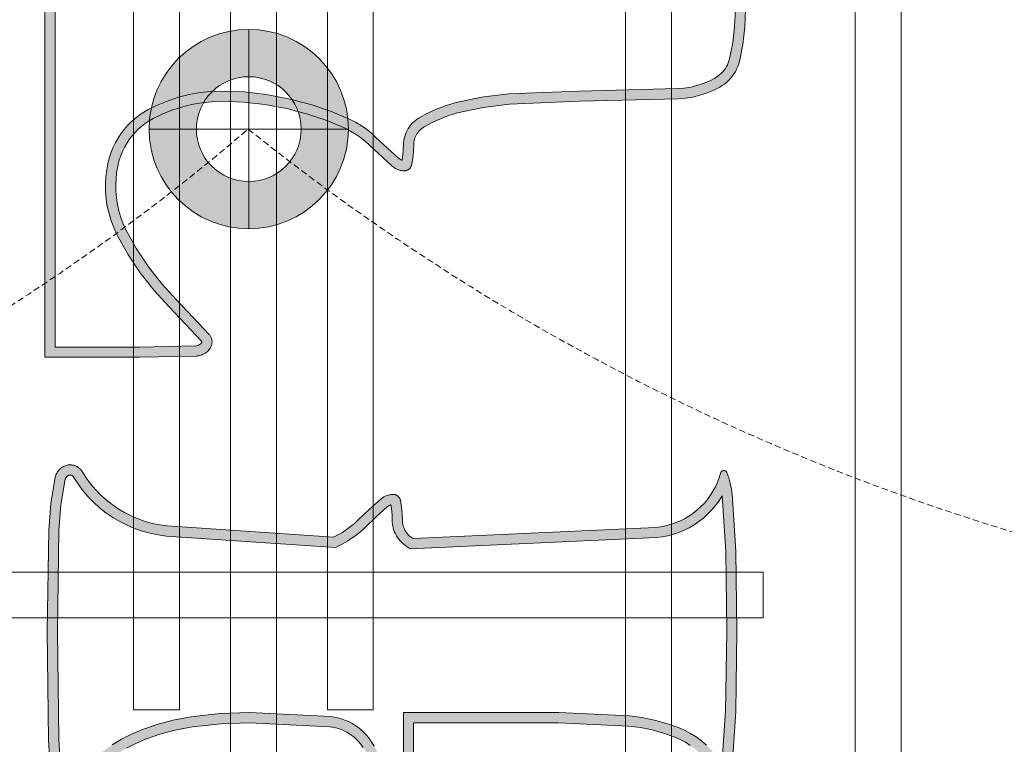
# Model space of a CAD drawing. Header units: millimetres. Extents: x -750 to 72845, y -24282 to 18874.
# Tile 39 of 154: x 3773 to 4157, y 11523 to 11806. Entities that reach past the tile are written whole.
import ezdxf
from ezdxf.enums import TextEntityAlignment as Align

# ---------------------------------------------------------------- set-up
doc = ezdxf.new("R2010")
doc.units = ezdxf.units.MM
doc.header["$MEASUREMENT"] = 0
doc.linetypes.add('DASHED', pattern=[19.05, 12.7, -6.35])
doc.linetypes.add('HIDDENX2', pattern=[0.75, 0.5, -0.25])
doc.layers.get('0').update_dxf_attribs({"lineweight": 5})
for name, color, linetype, lineweight in [('E Celing Lighting', 5, 'DASHED', 5), ('IRISH HOUSE_FF46_HYD AIRPORT_HVAC DUCTING LAYOUT 3$0$Ceiling', 14, 'Continuous', 9), ('Lighting (Ceiling)', 160, 'Continuous', 15), ('M-MEP-ELLG-CABLE', 146, 'HIDDENX2', 20), ('M-MEP-ELPR-EQUIP', 6, 'Continuous', 20)]:
    doc.layers.add(name, color=color, linetype=linetype, lineweight=lineweight)
doc.layers.add('IRISH HOUSE_FF46_HYD AIRPORT_HVAC DUCTING LAYOUT 3$0$RCP LAYOUT', color=8, linetype='Continuous')
doc.styles.get("Standard").update_dxf_attribs({"font": 'romans.shx'})

# ---------------------------------------------------------------- blocks, each defined once
blk = doc.blocks.new('cl')
at = {"layer": 'Lighting (Ceiling)'}
h = blk.add_hatch(color=0, dxfattribs=at)
h.dxf.hatch_style = 1
h.paths.add_polyline_path([(1.533, 0.03, 1), (-1.533, 0.03, 1)])
h.paths.add_polyline_path([(-0.806, 0.03, -1), (0.806, 0.03, -1)], flags=16)
at = {"layer": 'Lighting (Ceiling)', "color": 0}
for p, q in [((0, 1.562), (0, -1.503)), ((-1.533, 0.03), (1.533, 0.03))]:
    blk.add_line(p, q, dxfattribs=at)
for radius in [1.533, 0.806]:
    blk.add_circle((0, 0.03), radius, dxfattribs=at)
at = {"color": 0}
blk.add_attdef('NAME', text='', height=5, dxfattribs=at).set_placement((0.838, 2.713), align=Align.MIDDLE_CENTER)
blk = doc.blocks.new('kuaryfjeh')
at = {"ltscale": 0.25}
h = blk.add_hatch(color=1, dxfattribs=at)
h.dxf.hatch_style = 1
h.paths.add_polyline_path([(-99.579, -8.175), (-99.574, -8.179), (-99.568, -8.184), (-99.562, -8.188), (-99.56, -8.189), (-99.558, -8.19), (-99.556, -8.19), (-99.553, -8.191), (-99.551, -8.191), (-99.548, -8.19), (-99.546, -8.189), (-99.544, -8.188), (-99.542, -8.187), (-99.035, -7.709), (-98.796, -7.487), (-98.536, -7.282), (-98.26, -7.099), (-97.97, -6.939), (-97.87, -6.893), (-97.768, -6.855), (-97.663, -6.824), (-97.557, -6.799), (-97.449, -6.783), (-97.34, -6.773), (-97.231, -6.772), (-97.122, -6.777), (-97.013, -6.79), (-96.906, -6.811), (-96.832, -6.831), (-96.759, -6.855), (-96.687, -6.884), (-96.618, -6.918), (-96.551, -6.957), (-96.487, -6.999), (-96.426, -7.046), (-96.368, -7.097), (-96.313, -7.151), (-96.262, -7.209), (-96.215, -7.27), (-96.172, -7.335), (-96.133, -7.402), (-96.062, -7.546), (-96.001, -7.695), (-95.951, -7.849), (-95.911, -8.005), (-95.883, -8.164), (-95.866, -8.324), (-95.861, -8.486), (-95.872, -8.809), (-95.905, -9.132), (-95.961, -9.454), (-96.038, -9.773), (-96.126, -10.052), (-96.233, -10.324), (-96.273, -10.407), (-96.319, -10.486), (-96.37, -10.562), (-96.427, -10.634), (-96.485, -10.697), (-96.608, -10.833), (-96.714, -10.976), (-96.723, -10.991), (-96.732, -11.008), (-96.74, -11.025), (-96.746, -11.042), (-96.752, -11.06), (-96.756, -11.078), (-96.759, -11.097), (-96.761, -11.116), (-96.762, -11.134), (-96.761, -11.147), (-96.76, -11.16), (-96.758, -11.172), (-96.755, -11.184), (-96.751, -11.196), (-96.746, -11.208), (-96.74, -11.219), (-96.734, -11.23), (-96.727, -11.241), (-96.719, -11.25), (-96.673, -11.299), (-96.624, -11.345), (-96.572, -11.386), (-96.512, -11.427), (-96.474, -11.452), (-96.434, -11.484), (-96.396, -11.518), (-96.361, -11.555), (-96.328, -11.595), (-96.299, -11.637), (-96.272, -11.68), (-96.249, -11.726), (-96.229, -11.773), (-96.122, -12.085), (-96.036, -12.405), (-95.904, -13.193), (-95.861, -14.049), (-95.82, -15.283), (-95.813, -15.356), (-95.8, -15.428), (-95.782, -15.499), (-95.76, -15.569), (-95.732, -15.636), (-95.7, -15.702), (-95.664, -15.766), (-95.647, -15.79), (-95.628, -15.814), (-95.609, -15.836), (-95.587, -15.857), (-95.565, -15.877), (-95.541, -15.895), (-95.516, -15.911), (-95.49, -15.926), (-95.463, -15.939), (-95.436, -15.95), (-95.407, -15.959), (-95.379, -15.967), (-95.143, -16.01), (-94.905, -16.036), (-94.665, -16.045), (-94.423, -16.035), (-94.181, -16.007), (-93.943, -15.959), (-93.914, -15.951), (-93.885, -15.941), (-93.857, -15.929), (-93.83, -15.915), (-93.804, -15.899), (-93.779, -15.881), (-93.756, -15.862), (-93.734, -15.841), (-93.713, -15.818), (-93.694, -15.794), (-93.676, -15.769), (-93.661, -15.743), (-93.618, -15.658), (-93.582, -15.57), (-93.552, -15.48), (-93.53, -15.388), (-93.515, -15.294), (-93.506, -15.198), (-93.47, -13.747), (-93.429, -12.707), (-93.38, -12.308), (-93.295, -11.916), (-93.253, -11.778), (-93.203, -11.645), (-93.144, -11.515), (-93.076, -11.389), (-93.058, -11.362), (-93.039, -11.336), (-93.018, -11.312), (-92.996, -11.288), (-92.972, -11.267), (-92.946, -11.247), (-92.919, -11.229), (-92.891, -11.213), (-92.862, -11.199), (-92.832, -11.187), (-92.801, -11.177), (-92.77, -11.169), (-92.738, -11.163), (-92.706, -11.16), (-92.586, -11.156), (-92.499, -11.147), (-92.452, -11.138), (-92.455, -11.13), (-92.458, -11.122), (-92.462, -11.114), (-92.467, -11.106), (-92.471, -11.099), (-92.477, -11.092), (-92.784, -10.759), (-92.847, -10.691), (-92.908, -10.615), (-92.964, -10.535), (-93.014, -10.451), (-93.058, -10.364), (-93.176, -10.083), (-93.274, -9.794), (-93.358, -9.468), (-93.42, -9.138), (-93.457, -8.813), (-93.47, -8.486), (-93.464, -8.324), (-93.447, -8.164), (-93.419, -8.005), (-93.379, -7.849), (-93.329, -7.695), (-93.268, -7.546), (-93.197, -7.402), (-93.158, -7.335), (-93.115, -7.27), (-93.068, -7.209), (-93.017, -7.151), (-92.962, -7.097), (-92.904, -7.046), (-92.843, -6.999), (-92.779, -6.957), (-92.712, -6.918), (-92.643, -6.884), (-92.572, -6.855), (-92.499, -6.831), (-92.424, -6.811), (-92.317, -6.79), (-92.209, -6.777), (-92.099, -6.772), (-91.99, -6.773), (-91.881, -6.783), (-91.773, -6.799), (-91.667, -6.824), (-91.562, -6.855), (-91.46, -6.893), (-91.36, -6.939), (-91.071, -7.099), (-90.795, -7.282), (-90.534, -7.487), (-90.295, -7.709), (-89.79, -8.186), (-89.787, -8.188), (-89.785, -8.189), (-89.783, -8.19), (-89.781, -8.19), (-89.778, -8.191), (-89.776, -8.191), (-89.774, -8.19), (-89.771, -8.189), (-89.769, -8.188), (-89.762, -8.184), (-89.757, -8.179), (-89.751, -8.175), (-89.747, -8.17), (-89.742, -8.164), (-89.738, -8.158), (-89.734, -8.152), (-89.731, -8.146), (-89.728, -8.139), (-89.725, -8.133), (-89.723, -8.126), (-89.722, -8.119), (-89.721, -8.112), (-89.72, -8.103), (-89.702, -7.274), (-89.702, -6.03), (-99.628, -6.03), (-99.628, -7.274), (-99.61, -8.103), (-99.609, -8.112), (-99.608, -8.119), (-99.607, -8.126), (-99.605, -8.133), (-99.602, -8.139), (-99.599, -8.146), (-99.596, -8.152), (-99.592, -8.158), (-99.588, -8.164), (-99.584, -8.17)], flags=16)
h.paths.add_polyline_path([(-99.726, -8.227), (-99.734, -8.211), (-99.742, -8.196), (-99.747, -8.179), (-99.752, -8.163), (-99.756, -8.146), (-99.759, -8.128), (-99.76, -8.111), (-99.778, -7.276), (-99.778, -5.88), (-89.552, -5.88), (-89.552, -7.276), (-89.57, -8.111), (-89.572, -8.128), (-89.574, -8.146), (-89.578, -8.163), (-89.583, -8.179), (-89.589, -8.196), (-89.596, -8.211), (-89.604, -8.227), (-89.613, -8.242), (-89.623, -8.256), (-89.634, -8.269), (-89.646, -8.282), (-89.659, -8.293), (-89.673, -8.304), (-89.687, -8.314), (-89.697, -8.32), (-89.707, -8.325), (-89.717, -8.33), (-89.728, -8.333), (-89.739, -8.336), (-89.75, -8.339), (-89.762, -8.34), (-89.773, -8.341), (-89.785, -8.341), (-89.796, -8.34), (-89.807, -8.338), (-89.818, -8.336), (-89.829, -8.333), (-89.84, -8.329), (-89.851, -8.324), (-89.861, -8.319), (-89.871, -8.313), (-89.88, -8.306), (-89.889, -8.299), (-90.398, -7.819), (-90.632, -7.601), (-90.883, -7.404), (-91.148, -7.227), (-91.428, -7.073), (-91.518, -7.032), (-91.61, -6.997), (-91.705, -6.969), (-91.802, -6.947), (-91.899, -6.932), (-91.998, -6.923), (-92.097, -6.922), (-92.196, -6.927), (-92.294, -6.939), (-92.391, -6.957), (-92.456, -6.974), (-92.519, -6.996), (-92.581, -7.021), (-92.642, -7.051), (-92.7, -7.084), (-92.756, -7.121), (-92.809, -7.162), (-92.86, -7.207), (-92.908, -7.254), (-92.952, -7.305), (-92.993, -7.358), (-93.031, -7.414), (-93.065, -7.472), (-93.131, -7.607), (-93.188, -7.747), (-93.235, -7.89), (-93.272, -8.036), (-93.298, -8.185), (-93.314, -8.335), (-93.32, -8.486), (-93.308, -8.802), (-93.272, -9.116), (-93.212, -9.436), (-93.13, -9.751), (-93.036, -10.029), (-92.922, -10.3), (-92.882, -10.378), (-92.838, -10.454), (-92.788, -10.525), (-92.733, -10.593), (-92.674, -10.657), (-92.363, -10.995), (-92.351, -11.01), (-92.34, -11.026), (-92.33, -11.043), (-92.321, -11.06), (-92.314, -11.078), (-92.308, -11.096), (-92.303, -11.115), (-92.3, -11.134), (-92.298, -11.154), (-92.297, -11.173), (-92.297, -11.18), (-92.298, -11.188), (-92.299, -11.195), (-92.301, -11.202), (-92.303, -11.209), (-92.306, -11.216), (-92.309, -11.223), (-92.313, -11.229), (-92.317, -11.235), (-92.321, -11.241), (-92.326, -11.246), (-92.331, -11.252), (-92.336, -11.256), (-92.342, -11.261), (-92.348, -11.265), (-92.354, -11.268), (-92.361, -11.272), (-92.368, -11.274), (-92.375, -11.277), (-92.382, -11.278), (-92.478, -11.295), (-92.576, -11.305), (-92.696, -11.31), (-92.717, -11.312), (-92.739, -11.316), (-92.76, -11.321), (-92.781, -11.328), (-92.801, -11.336), (-92.821, -11.345), (-92.84, -11.356), (-92.858, -11.369), (-92.875, -11.382), (-92.892, -11.397), (-92.907, -11.412), (-92.921, -11.429), (-92.934, -11.447), (-92.946, -11.465), (-93.009, -11.582), (-93.064, -11.702), (-93.111, -11.827), (-93.149, -11.954), (-93.231, -12.333), (-93.279, -12.719), (-93.32, -13.752), (-93.356, -15.207), (-93.366, -15.313), (-93.383, -15.418), (-93.408, -15.521), (-93.441, -15.622), (-93.481, -15.72), (-93.529, -15.815), (-93.55, -15.85), (-93.573, -15.884), (-93.599, -15.916), (-93.627, -15.946), (-93.657, -15.974), (-93.688, -16), (-93.722, -16.024), (-93.756, -16.045), (-93.793, -16.064), (-93.83, -16.08), (-93.869, -16.094), (-93.908, -16.105), (-94.158, -16.155), (-94.411, -16.185), (-94.665, -16.195), (-94.915, -16.186), (-95.165, -16.159), (-95.411, -16.113), (-95.449, -16.104), (-95.487, -16.091), (-95.524, -16.076), (-95.56, -16.059), (-95.594, -16.039), (-95.627, -16.018), (-95.659, -15.994), (-95.689, -15.968), (-95.718, -15.94), (-95.744, -15.91), (-95.768, -15.878), (-95.791, -15.845), (-95.833, -15.773), (-95.87, -15.698), (-95.901, -15.62), (-95.927, -15.54), (-95.947, -15.459), (-95.961, -15.376), (-95.97, -15.293), (-96.011, -14.055), (-96.054, -13.209), (-96.183, -12.437), (-96.266, -12.129), (-96.369, -11.827), (-96.385, -11.789), (-96.403, -11.753), (-96.424, -11.719), (-96.448, -11.686), (-96.473, -11.655), (-96.501, -11.626), (-96.531, -11.598), (-96.562, -11.574), (-96.596, -11.551), (-96.66, -11.507), (-96.722, -11.459), (-96.779, -11.406), (-96.832, -11.348), (-96.847, -11.33), (-96.86, -11.311), (-96.872, -11.291), (-96.882, -11.27), (-96.891, -11.249), (-96.899, -11.227), (-96.904, -11.204), (-96.908, -11.181), (-96.911, -11.158), (-96.912, -11.134), (-96.911, -11.106), (-96.908, -11.077), (-96.903, -11.049), (-96.897, -11.021), (-96.888, -10.994), (-96.878, -10.967), (-96.867, -10.941), (-96.853, -10.916), (-96.838, -10.892), (-96.724, -10.738), (-96.596, -10.596), (-96.541, -10.537), (-96.491, -10.474), (-96.446, -10.407), (-96.406, -10.337), (-96.371, -10.264), (-96.267, -10.002), (-96.183, -9.733), (-96.108, -9.424), (-96.054, -9.111), (-96.021, -8.799), (-96.011, -8.486), (-96.016, -8.335), (-96.032, -8.185), (-96.058, -8.036), (-96.095, -7.89), (-96.142, -7.747), (-96.199, -7.607), (-96.265, -7.472), (-96.299, -7.414), (-96.337, -7.358), (-96.378, -7.305), (-96.423, -7.254), (-96.47, -7.207), (-96.521, -7.162), (-96.574, -7.121), (-96.63, -7.084), (-96.689, -7.051), (-96.749, -7.021), (-96.811, -6.996), (-96.875, -6.974), (-96.939, -6.957), (-97.037, -6.939), (-97.135, -6.927), (-97.234, -6.922), (-97.332, -6.923), (-97.431, -6.932), (-97.529, -6.947), (-97.625, -6.969), (-97.72, -6.997), (-97.813, -7.032), (-97.903, -7.073), (-98.182, -7.227), (-98.448, -7.404), (-98.698, -7.601), (-98.932, -7.819), (-99.442, -8.299), (-99.45, -8.306), (-99.46, -8.313), (-99.47, -8.319), (-99.48, -8.324), (-99.49, -8.329), (-99.501, -8.333), (-99.512, -8.336), (-99.523, -8.338), (-99.534, -8.34), (-99.546, -8.341), (-99.557, -8.341), (-99.569, -8.34), (-99.58, -8.339), (-99.591, -8.336), (-99.602, -8.333), (-99.613, -8.33), (-99.623, -8.325), (-99.634, -8.32), (-99.644, -8.314), (-99.658, -8.304), (-99.671, -8.293), (-99.684, -8.282), (-99.696, -8.269), (-99.707, -8.256), (-99.717, -8.242)])
h = blk.add_hatch(color=1, dxfattribs=at)
h.dxf.hatch_style = 1
h.paths.add_polyline_path([(-75.704, -6.182), (-75.708, -6.18), (-75.711, -6.179), (-76.074, -6.114), (-76.443, -6.085), (-77.981, -6.063), (-79.571, -6.084), (-79.809, -6.099), (-80.044, -6.13), (-80.277, -6.178), (-80.279, -6.179), (-80.281, -6.18), (-80.283, -6.181), (-80.284, -6.183), (-80.285, -6.184), (-80.286, -6.186), (-80.287, -6.189), (-80.288, -6.191), (-80.288, -6.193), (-80.288, -6.196), (-80.285, -6.21), (-80.282, -6.223), (-80.277, -6.236), (-80.272, -6.249), (-80.266, -6.261), (-80.259, -6.272), (-80.251, -6.283), (-80.243, -6.294), (-80.234, -6.304), (-80.225, -6.313), (-80.214, -6.322), (-80.204, -6.33), (-80.108, -6.39), (-80.027, -6.449), (-79.95, -6.514), (-79.877, -6.583), (-79.809, -6.657), (-79.746, -6.735), (-79.652, -6.869), (-79.568, -7.009), (-79.493, -7.155), (-79.429, -7.305), (-79.347, -7.543), (-79.283, -7.786), (-79.238, -8.033), (-79.192, -8.462), (-79.176, -8.894), (-79.235, -10.084), (-79.243, -10.139), (-79.253, -10.193), (-79.268, -10.246), (-79.286, -10.298), (-79.307, -10.348), (-79.332, -10.397), (-79.36, -10.444), (-79.392, -10.489), (-79.426, -10.532), (-79.463, -10.572), (-79.503, -10.61), (-79.545, -10.645), (-79.606, -10.689), (-79.671, -10.729), (-79.738, -10.765), (-79.807, -10.796), (-79.878, -10.822), (-79.951, -10.844), (-80.025, -10.86), (-80.1, -10.872), (-80.175, -10.878), (-81.748, -10.916), (-83.322, -10.878), (-83.397, -10.872), (-83.472, -10.86), (-83.546, -10.844), (-83.619, -10.822), (-83.69, -10.796), (-83.759, -10.765), (-83.826, -10.729), (-83.89, -10.689), (-83.952, -10.645), (-83.994, -10.61), (-84.034, -10.572), (-84.071, -10.532), (-84.105, -10.489), (-84.136, -10.444), (-84.164, -10.397), (-84.189, -10.348), (-84.211, -10.298), (-84.229, -10.246), (-84.243, -10.193), (-84.254, -10.139), (-84.262, -10.084), (-84.32, -8.894), (-84.305, -8.462), (-84.259, -8.033), (-84.213, -7.786), (-84.15, -7.543), (-84.068, -7.305), (-84.003, -7.155), (-83.929, -7.009), (-83.844, -6.869), (-83.751, -6.735), (-83.688, -6.657), (-83.62, -6.583), (-83.547, -6.514), (-83.47, -6.449), (-83.389, -6.39), (-83.293, -6.33), (-83.282, -6.322), (-83.272, -6.313), (-83.263, -6.304), (-83.254, -6.294), (-83.245, -6.283), (-83.238, -6.272), (-83.231, -6.261), (-83.225, -6.249), (-83.219, -6.236), (-83.215, -6.223), (-83.211, -6.21), (-83.209, -6.197), (-83.209, -6.194), (-83.209, -6.192), (-83.209, -6.19), (-83.21, -6.187), (-83.211, -6.185), (-83.212, -6.183), (-83.213, -6.182), (-83.215, -6.18), (-83.217, -6.179), (-83.218, -6.179), (-83.453, -6.13), (-83.688, -6.099), (-83.926, -6.084), (-85.516, -6.063), (-87.001, -6.086), (-87.381, -6.116), (-87.756, -6.18), (-87.76, -6.181), (-87.765, -6.183), (-87.77, -6.185), (-87.775, -6.187), (-87.78, -6.19), (-87.784, -6.193), (-87.789, -6.196), (-87.793, -6.2), (-87.797, -6.204), (-87.8, -6.208), (-87.804, -6.212), (-87.807, -6.217), (-87.809, -6.222), (-87.812, -6.227), (-87.814, -6.232), (-87.816, -6.237), (-87.817, -6.243), (-87.818, -6.246), (-87.818, -6.25), (-87.818, -6.253), (-87.818, -6.257), (-87.818, -6.26), (-87.818, -6.264), (-87.817, -6.267), (-87.816, -6.271), (-87.815, -6.274), (-87.813, -6.277), (-87.812, -6.28), (-87.81, -6.283), (-87.808, -6.286), (-87.806, -6.289), (-87.803, -6.291), (-87.801, -6.294), (-87.798, -6.296), (-87.796, -6.298), (-87.692, -6.364), (-87.595, -6.435), (-87.503, -6.512), (-87.417, -6.596), (-87.336, -6.685), (-87.262, -6.779), (-87.194, -6.878), (-87.133, -6.982), (-87.079, -7.089), (-87.032, -7.2), (-86.992, -7.314), (-86.96, -7.43), (-86.936, -7.548), (-86.92, -7.667), (-86.752, -10.158), (-86.805, -10.264), (-86.846, -10.337), (-86.891, -10.406), (-86.94, -10.473), (-86.993, -10.537), (-87.047, -10.595), (-87.204, -10.759), (-87.353, -10.926), (-87.358, -10.933), (-87.363, -10.94), (-87.367, -10.946), (-87.371, -10.953), (-87.374, -10.961), (-87.377, -10.968), (-87.378, -10.973), (-87.353, -10.978), (-87.287, -10.986), (-87.222, -10.992), (-87.152, -10.993), (-87.126, -10.994), (-87.096, -10.997), (-87.066, -11.002), (-87.036, -11.009), (-87.007, -11.018), (-86.979, -11.028), (-86.951, -11.041), (-86.925, -11.055), (-86.899, -11.071), (-86.874, -11.089), (-86.851, -11.108), (-86.829, -11.129), (-86.808, -11.151), (-86.788, -11.174), (-86.771, -11.198), (-86.732, -11.26), (-86.897, -14.884), (-86.907, -14.969), (-86.923, -15.052), (-86.945, -15.133), (-86.972, -15.213), (-87.005, -15.291), (-87.042, -15.366), (-87.085, -15.439), (-87.132, -15.508), (-87.184, -15.575), (-87.24, -15.637), (-87.3, -15.696), (-87.365, -15.75), (-87.432, -15.8), (-87.503, -15.845), (-87.511, -15.85), (-86.693, -15.903), (-85.516, -15.919), (-84.341, -15.902), (-83.552, -15.848), (-83.571, -15.838), (-83.64, -15.793), (-83.707, -15.744), (-83.77, -15.689), (-83.839, -15.62), (-83.903, -15.546), (-83.962, -15.467), (-84.014, -15.384), (-84.06, -15.297), (-84.1, -15.207), (-84.162, -15.032), (-84.211, -14.853), (-84.248, -14.671), (-84.272, -14.486), (-84.32, -13.444), (-84.32, -11.159), (-79.176, -11.159), (-79.176, -13.444), (-79.225, -14.486), (-79.249, -14.671), (-79.285, -14.853), (-79.335, -15.032), (-79.397, -15.207), (-79.437, -15.297), (-79.483, -15.384), (-79.535, -15.467), (-79.594, -15.546), (-79.658, -15.62), (-79.727, -15.689), (-79.79, -15.744), (-79.856, -15.793), (-79.926, -15.838), (-79.945, -15.848), (-79.156, -15.902), (-77.981, -15.919), (-76.805, -15.903), (-76.005, -15.849), (-76.024, -15.839), (-76.097, -15.793), (-76.166, -15.742), (-76.232, -15.687), (-76.294, -15.627), (-76.351, -15.564), (-76.405, -15.496), (-76.453, -15.425), (-76.497, -15.351), (-76.536, -15.275), (-76.57, -15.195), (-76.598, -15.114), (-76.621, -15.031), (-76.638, -14.946), (-76.65, -14.86), (-76.827, -11.304), (-76.827, -11.251), (-76.793, -11.198), (-76.775, -11.174), (-76.756, -11.15), (-76.735, -11.128), (-76.713, -11.108), (-76.69, -11.089), (-76.665, -11.071), (-76.639, -11.055), (-76.612, -11.041), (-76.585, -11.028), (-76.556, -11.018), (-76.527, -11.009), (-76.498, -11.002), (-76.468, -10.997), (-76.438, -10.994), (-76.412, -10.993), (-76.342, -10.992), (-76.276, -10.986), (-76.211, -10.978), (-76.186, -10.973), (-76.187, -10.968), (-76.19, -10.961), (-76.193, -10.953), (-76.197, -10.946), (-76.201, -10.939), (-76.206, -10.933), (-76.211, -10.926), (-76.359, -10.759), (-76.517, -10.595), (-76.57, -10.538), (-76.622, -10.475), (-76.67, -10.41), (-76.715, -10.342), (-76.755, -10.271), (-76.808, -10.165), (-76.633, -7.713), (-76.616, -7.591), (-76.591, -7.47), (-76.558, -7.352), (-76.517, -7.236), (-76.469, -7.123), (-76.413, -7.013), (-76.35, -6.908), (-76.28, -6.807), (-76.204, -6.711), (-76.121, -6.62), (-76.033, -6.535), (-75.939, -6.456), (-75.84, -6.384), (-75.731, -6.314), (-75.725, -6.31), (-75.719, -6.305), (-75.714, -6.3), (-75.709, -6.295), (-75.704, -6.289), (-75.7, -6.283), (-75.696, -6.276), (-75.692, -6.27), (-75.689, -6.263), (-75.687, -6.256), (-75.685, -6.249), (-75.683, -6.241), (-75.682, -6.234), (-75.682, -6.226), (-75.681, -6.217), (-75.682, -6.212), (-75.683, -6.206), (-75.685, -6.201), (-75.688, -6.196), (-75.691, -6.192), (-75.695, -6.188), (-75.699, -6.185)], flags=16)
h.paths.add_polyline_path([(-75.882, -15.745), (-75.813, -15.777), (-75.742, -15.803), (-75.667, -15.826), (-75.664, -15.827), (-75.661, -15.829), (-75.658, -15.83), (-75.656, -15.832), (-75.653, -15.834), (-75.651, -15.836), (-75.648, -15.838), (-75.646, -15.84), (-75.644, -15.843), (-75.642, -15.845), (-75.641, -15.848), (-75.639, -15.851), (-75.638, -15.854), (-75.637, -15.857), (-75.636, -15.86), (-75.635, -15.863), (-75.635, -15.866), (-75.635, -15.87), (-75.635, -15.873), (-75.635, -15.876), (-75.635, -15.879), (-75.636, -15.882), (-75.636, -15.885), (-75.638, -15.888), (-75.639, -15.891), (-75.64, -15.894), (-75.642, -15.897), (-75.643, -15.9), (-75.645, -15.902), (-75.648, -15.905), (-75.65, -15.907), (-75.652, -15.909), (-75.655, -15.911), (-75.657, -15.913), (-75.66, -15.914), (-75.663, -15.916), (-75.737, -15.945), (-75.813, -15.968), (-75.891, -15.986), (-75.97, -15.997), (-76.799, -16.053), (-77.981, -16.069), (-79.162, -16.052), (-79.985, -15.996), (-80.045, -15.987), (-80.105, -15.975), (-80.164, -15.958), (-80.221, -15.937), (-80.277, -15.913), (-80.28, -15.911), (-80.283, -15.909), (-80.285, -15.908), (-80.288, -15.905), (-80.29, -15.903), (-80.292, -15.901), (-80.294, -15.898), (-80.296, -15.896), (-80.298, -15.893), (-80.299, -15.89), (-80.301, -15.887), (-80.302, -15.884), (-80.303, -15.881), (-80.304, -15.878), (-80.304, -15.875), (-80.305, -15.872), (-80.305, -15.868), (-80.305, -15.865), (-80.304, -15.862), (-80.304, -15.859), (-80.303, -15.856), (-80.302, -15.852), (-80.301, -15.849), (-80.3, -15.847), (-80.298, -15.844), (-80.296, -15.841), (-80.295, -15.838), (-80.293, -15.836), (-80.29, -15.833), (-80.288, -15.831), (-80.286, -15.829), (-80.283, -15.827), (-80.28, -15.826), (-80.277, -15.824), (-80.274, -15.823), (-80.271, -15.822), (-80.268, -15.821), (-80.199, -15.8), (-80.132, -15.774), (-80.066, -15.744), (-80.003, -15.709), (-79.942, -15.67), (-79.884, -15.627), (-79.829, -15.579), (-79.768, -15.518), (-79.711, -15.452), (-79.659, -15.382), (-79.613, -15.309), (-79.572, -15.232), (-79.537, -15.152), (-79.478, -14.987), (-79.431, -14.818), (-79.397, -14.647), (-79.374, -14.473), (-79.326, -13.441), (-79.326, -11.309), (-84.17, -11.309), (-84.17, -13.441), (-84.122, -14.473), (-84.1, -14.647), (-84.065, -14.818), (-84.019, -14.987), (-83.96, -15.152), (-83.925, -15.232), (-83.884, -15.309), (-83.838, -15.382), (-83.786, -15.452), (-83.729, -15.518), (-83.668, -15.579), (-83.613, -15.627), (-83.555, -15.67), (-83.494, -15.709), (-83.431, -15.744), (-83.365, -15.774), (-83.298, -15.8), (-83.228, -15.821), (-83.225, -15.822), (-83.222, -15.823), (-83.219, -15.824), (-83.217, -15.826), (-83.214, -15.827), (-83.211, -15.829), (-83.209, -15.831), (-83.206, -15.833), (-83.204, -15.836), (-83.202, -15.838), (-83.2, -15.841), (-83.199, -15.844), (-83.197, -15.847), (-83.196, -15.849), (-83.195, -15.852), (-83.194, -15.856), (-83.193, -15.859), (-83.192, -15.862), (-83.192, -15.865), (-83.192, -15.868), (-83.192, -15.872), (-83.192, -15.875), (-83.193, -15.878), (-83.194, -15.881), (-83.195, -15.884), (-83.196, -15.887), (-83.197, -15.89), (-83.199, -15.893), (-83.2, -15.896), (-83.202, -15.898), (-83.204, -15.901), (-83.207, -15.903), (-83.209, -15.905), (-83.212, -15.908), (-83.214, -15.909), (-83.217, -15.911), (-83.22, -15.913), (-83.276, -15.937), (-83.333, -15.958), (-83.392, -15.975), (-83.451, -15.987), (-83.512, -15.996), (-84.335, -16.052), (-85.516, -16.069), (-86.699, -16.053), (-87.534, -15.999), (-87.616, -15.987), (-87.698, -15.97), (-87.778, -15.947), (-87.856, -15.919), (-87.859, -15.917), (-87.861, -15.916), (-87.864, -15.914), (-87.866, -15.913), (-87.869, -15.911), (-87.871, -15.909), (-87.873, -15.906), (-87.875, -15.904), (-87.877, -15.902), (-87.879, -15.899), (-87.88, -15.896), (-87.881, -15.893), (-87.882, -15.891), (-87.883, -15.888), (-87.884, -15.885), (-87.885, -15.882), (-87.885, -15.878), (-87.885, -15.875), (-87.885, -15.872), (-87.885, -15.869), (-87.884, -15.866), (-87.883, -15.863), (-87.883, -15.86), (-87.882, -15.857), (-87.88, -15.855), (-87.879, -15.852), (-87.877, -15.849), (-87.875, -15.847), (-87.873, -15.844), (-87.871, -15.842), (-87.869, -15.84), (-87.867, -15.838), (-87.864, -15.836), (-87.862, -15.835), (-87.859, -15.833), (-87.856, -15.832), (-87.853, -15.831), (-87.78, -15.808), (-87.711, -15.782), (-87.644, -15.751), (-87.579, -15.716), (-87.517, -15.676), (-87.458, -15.633), (-87.401, -15.585), (-87.348, -15.533), (-87.299, -15.478), (-87.253, -15.42), (-87.212, -15.359), (-87.174, -15.295), (-87.141, -15.228), (-87.113, -15.16), (-87.089, -15.09), (-87.07, -15.018), (-87.055, -14.945), (-87.046, -14.871), (-86.884, -11.3), (-86.895, -11.283), (-86.907, -11.266), (-86.92, -11.25), (-86.934, -11.235), (-86.949, -11.221), (-86.965, -11.208), (-86.982, -11.196), (-87, -11.185), (-87.018, -11.176), (-87.036, -11.167), (-87.056, -11.16), (-87.075, -11.154), (-87.095, -11.149), (-87.115, -11.146), (-87.136, -11.144), (-87.156, -11.143), (-87.23, -11.141), (-87.303, -11.136), (-87.376, -11.126), (-87.448, -11.113), (-87.455, -11.111), (-87.462, -11.109), (-87.468, -11.107), (-87.474, -11.104), (-87.48, -11.1), (-87.486, -11.097), (-87.492, -11.092), (-87.497, -11.088), (-87.502, -11.083), (-87.507, -11.078), (-87.511, -11.073), (-87.515, -11.067), (-87.519, -11.061), (-87.522, -11.055), (-87.525, -11.049), (-87.527, -11.042), (-87.529, -11.035), (-87.531, -11.028), (-87.532, -11.022), (-87.533, -11.015), (-87.533, -11.008), (-87.532, -10.99), (-87.531, -10.972), (-87.528, -10.955), (-87.524, -10.938), (-87.519, -10.921), (-87.513, -10.904), (-87.506, -10.888), (-87.497, -10.872), (-87.488, -10.857), (-87.478, -10.843), (-87.467, -10.829), (-87.315, -10.658), (-87.156, -10.492), (-87.106, -10.438), (-87.058, -10.381), (-87.014, -10.321), (-86.974, -10.259), (-86.937, -10.194), (-86.905, -10.128), (-87.069, -7.682), (-87.084, -7.573), (-87.106, -7.464), (-87.135, -7.358), (-87.172, -7.254), (-87.215, -7.152), (-87.264, -7.054), (-87.321, -6.959), (-87.383, -6.868), (-87.451, -6.782), (-87.525, -6.7), (-87.604, -6.624), (-87.688, -6.553), (-87.776, -6.488), (-87.88, -6.422), (-87.891, -6.414), (-87.901, -6.405), (-87.911, -6.396), (-87.92, -6.386), (-87.928, -6.376), (-87.936, -6.365), (-87.943, -6.353), (-87.949, -6.341), (-87.954, -6.329), (-87.959, -6.316), (-87.962, -6.304), (-87.965, -6.29), (-87.967, -6.277), (-87.968, -6.264), (-87.968, -6.25), (-87.968, -6.237), (-87.966, -6.224), (-87.964, -6.21), (-87.96, -6.195), (-87.955, -6.181), (-87.949, -6.166), (-87.942, -6.152), (-87.935, -6.139), (-87.926, -6.126), (-87.917, -6.113), (-87.906, -6.101), (-87.896, -6.09), (-87.884, -6.08), (-87.872, -6.071), (-87.859, -6.062), (-87.845, -6.055), (-87.831, -6.048), (-87.817, -6.042), (-87.802, -6.037), (-87.787, -6.033), (-87.4, -5.967), (-87.008, -5.936), (-85.516, -5.913), (-83.92, -5.934), (-83.673, -5.95), (-83.428, -5.982), (-83.185, -6.032), (-83.174, -6.035), (-83.164, -6.039), (-83.153, -6.043), (-83.143, -6.049), (-83.134, -6.054), (-83.124, -6.061), (-83.116, -6.068), (-83.107, -6.076), (-83.1, -6.084), (-83.092, -6.093), (-83.086, -6.102), (-83.08, -6.112), (-83.075, -6.122), (-83.07, -6.132), (-83.066, -6.143), (-83.063, -6.154), (-83.061, -6.165), (-83.059, -6.176), (-83.059, -6.187), (-83.059, -6.199), (-83.059, -6.21), (-83.061, -6.221), (-83.065, -6.245), (-83.072, -6.267), (-83.079, -6.29), (-83.088, -6.311), (-83.099, -6.333), (-83.111, -6.353), (-83.124, -6.372), (-83.139, -6.391), (-83.155, -6.408), (-83.172, -6.425), (-83.19, -6.44), (-83.209, -6.454), (-83.305, -6.515), (-83.378, -6.568), (-83.447, -6.626), (-83.513, -6.688), (-83.574, -6.755), (-83.631, -6.825), (-83.718, -6.951), (-83.797, -7.082), (-83.867, -7.218), (-83.928, -7.359), (-84.006, -7.586), (-84.067, -7.818), (-84.11, -8.055), (-84.155, -8.473), (-84.17, -8.893), (-84.112, -10.07), (-84.106, -10.114), (-84.097, -10.158), (-84.085, -10.201), (-84.071, -10.243), (-84.053, -10.285), (-84.033, -10.324), (-84.01, -10.363), (-83.985, -10.399), (-83.957, -10.434), (-83.927, -10.467), (-83.894, -10.498), (-83.86, -10.526), (-83.807, -10.565), (-83.751, -10.599), (-83.693, -10.63), (-83.633, -10.657), (-83.571, -10.68), (-83.508, -10.699), (-83.444, -10.713), (-83.379, -10.723), (-83.314, -10.728), (-81.748, -10.766), (-80.183, -10.728), (-80.117, -10.723), (-80.052, -10.713), (-79.988, -10.699), (-79.925, -10.68), (-79.864, -10.657), (-79.804, -10.63), (-79.746, -10.599), (-79.69, -10.565), (-79.636, -10.526), (-79.602, -10.498), (-79.57, -10.467), (-79.54, -10.434), (-79.512, -10.399), (-79.487, -10.363), (-79.464, -10.324), (-79.443, -10.285), (-79.426, -10.243), (-79.411, -10.201), (-79.399, -10.158), (-79.391, -10.114), (-79.385, -10.07), (-79.326, -8.893), (-79.341, -8.473), (-79.387, -8.055), (-79.43, -7.818), (-79.491, -7.586), (-79.569, -7.359), (-79.629, -7.218), (-79.699, -7.082), (-79.778, -6.951), (-79.866, -6.825), (-79.923, -6.755), (-79.984, -6.688), (-80.05, -6.626), (-80.119, -6.568), (-80.192, -6.515), (-80.288, -6.454), (-80.307, -6.44), (-80.325, -6.425), (-80.342, -6.408), (-80.358, -6.391), (-80.372, -6.372), (-80.386, -6.353), (-80.398, -6.333), (-80.408, -6.311), (-80.417, -6.29), (-80.425, -6.267), (-80.431, -6.245), (-80.436, -6.221), (-80.437, -6.21), (-80.438, -6.199), (-80.438, -6.187), (-80.437, -6.176), (-80.436, -6.165), (-80.433, -6.154), (-80.43, -6.143), (-80.426, -6.132), (-80.422, -6.122), (-80.417, -6.112), (-80.411, -6.102), (-80.404, -6.093), (-80.397, -6.084), (-80.389, -6.076), (-80.381, -6.068), (-80.372, -6.061), (-80.363, -6.054), (-80.354, -6.049), (-80.344, -6.043), (-80.333, -6.039), (-80.323, -6.035), (-80.312, -6.032), (-80.069, -5.982), (-79.824, -5.95), (-79.577, -5.934), (-77.981, -5.913), (-76.436, -5.935), (-76.055, -5.965), (-75.679, -6.033), (-75.667, -6.036), (-75.655, -6.04), (-75.643, -6.045), (-75.632, -6.05), (-75.621, -6.057), (-75.61, -6.064), (-75.6, -6.072), (-75.591, -6.08), (-75.582, -6.089), (-75.574, -6.099), (-75.566, -6.109), (-75.559, -6.12), (-75.553, -6.131), (-75.547, -6.142), (-75.543, -6.154), (-75.539, -6.166), (-75.536, -6.178), (-75.533, -6.191), (-75.532, -6.204), (-75.531, -6.216), (-75.532, -6.234), (-75.533, -6.251), (-75.536, -6.268), (-75.539, -6.285), (-75.544, -6.302), (-75.55, -6.318), (-75.557, -6.334), (-75.565, -6.35), (-75.574, -6.365), (-75.584, -6.379), (-75.595, -6.392), (-75.606, -6.405), (-75.619, -6.417), (-75.632, -6.428), (-75.646, -6.438), (-75.756, -6.508), (-75.846, -6.574), (-75.932, -6.647), (-76.013, -6.725), (-76.089, -6.808), (-76.159, -6.896), (-76.223, -6.989), (-76.281, -7.086), (-76.333, -7.187), (-76.377, -7.29), (-76.415, -7.397), (-76.445, -7.506), (-76.468, -7.617), (-76.484, -7.729), (-76.656, -10.135), (-76.623, -10.2), (-76.587, -10.263), (-76.547, -10.324), (-76.504, -10.383), (-76.457, -10.439), (-76.408, -10.492), (-76.249, -10.658), (-76.097, -10.829), (-76.086, -10.843), (-76.076, -10.857), (-76.066, -10.872), (-76.058, -10.888), (-76.051, -10.904), (-76.045, -10.921), (-76.04, -10.938), (-76.036, -10.955), (-76.033, -10.972), (-76.031, -10.99), (-76.031, -11.008), (-76.031, -11.015), (-76.032, -11.021), (-76.033, -11.028), (-76.034, -11.035), (-76.036, -11.042), (-76.039, -11.048), (-76.042, -11.055), (-76.045, -11.061), (-76.049, -11.067), (-76.053, -11.073), (-76.057, -11.078), (-76.062, -11.083), (-76.067, -11.088), (-76.072, -11.092), (-76.078, -11.096), (-76.083, -11.1), (-76.09, -11.104), (-76.096, -11.106), (-76.102, -11.109), (-76.109, -11.111), (-76.116, -11.113), (-76.188, -11.126), (-76.261, -11.136), (-76.334, -11.141), (-76.408, -11.143), (-76.428, -11.144), (-76.449, -11.146), (-76.469, -11.149), (-76.489, -11.154), (-76.508, -11.16), (-76.528, -11.167), (-76.546, -11.176), (-76.564, -11.185), (-76.582, -11.196), (-76.599, -11.208), (-76.614, -11.221), (-76.63, -11.235), (-76.644, -11.25), (-76.657, -11.266), (-76.669, -11.282), (-76.677, -11.295), (-76.677, -11.3), (-76.5, -14.846), (-76.49, -14.921), (-76.475, -14.996), (-76.455, -15.069), (-76.43, -15.141), (-76.4, -15.211), (-76.366, -15.279), (-76.327, -15.344), (-76.284, -15.407), (-76.237, -15.467), (-76.186, -15.523), (-76.131, -15.575), (-76.073, -15.624), (-76.012, -15.669), (-75.948, -15.709)])
at = {"layer": 'E Celing Lighting', "color": 1}
for points in [[(-99.778, -5.88), (-89.552, -5.88), (-89.552, -7.276), (-89.57, -8.111), (-89.572, -8.128), (-89.574, -8.146), (-89.578, -8.163), (-89.583, -8.179), (-89.589, -8.196), (-89.596, -8.211), (-89.604, -8.227), (-89.613, -8.242), (-89.623, -8.256), (-89.634, -8.269), (-89.646, -8.282), (-89.659, -8.293), (-89.673, -8.304), (-89.687, -8.314), (-89.697, -8.32), (-89.707, -8.325), (-89.717, -8.33), (-89.728, -8.333), (-89.739, -8.336), (-89.75, -8.339), (-89.762, -8.34), (-89.773, -8.341), (-89.785, -8.341), (-89.796, -8.34), (-89.807, -8.338), (-89.818, -8.336), (-89.829, -8.333), (-89.84, -8.329), (-89.851, -8.324), (-89.861, -8.319), (-89.871, -8.313), (-89.88, -8.306), (-89.889, -8.299), (-90.398, -7.819), (-90.632, -7.601), (-90.883, -7.404), (-91.148, -7.227), (-91.428, -7.073), (-91.518, -7.032), (-91.61, -6.997), (-91.705, -6.969), (-91.802, -6.947), (-91.899, -6.932), (-91.998, -6.923), (-92.097, -6.922), (-92.196, -6.927), (-92.294, -6.939), (-92.391, -6.957), (-92.456, -6.974), (-92.519, -6.996), (-92.581, -7.021), (-92.642, -7.051), (-92.7, -7.084), (-92.756, -7.121), (-92.809, -7.162), (-92.86, -7.207), (-92.908, -7.254), (-92.952, -7.305), (-92.993, -7.358), (-93.031, -7.414), (-93.065, -7.472), (-93.131, -7.607), (-93.188, -7.747), (-93.235, -7.89), (-93.272, -8.036), (-93.298, -8.185), (-93.314, -8.335), (-93.32, -8.486), (-93.308, -8.802), (-93.272, -9.116), (-93.212, -9.436), (-93.13, -9.751), (-93.036, -10.029), (-92.922, -10.3), (-92.882, -10.378), (-92.838, -10.454), (-92.788, -10.525), (-92.733, -10.593), (-92.674, -10.657), (-92.363, -10.995), (-92.351, -11.01), (-92.34, -11.026), (-92.33, -11.043), (-92.321, -11.06), (-92.314, -11.078), (-92.308, -11.096), (-92.303, -11.115), (-92.3, -11.134), (-92.298, -11.154), (-92.297, -11.173), (-92.297, -11.18), (-92.298, -11.188), (-92.299, -11.195), (-92.301, -11.202), (-92.303, -11.209), (-92.306, -11.216), (-92.309, -11.223), (-92.313, -11.229), (-92.317, -11.235), (-92.321, -11.241), (-92.326, -11.246), (-92.331, -11.252), (-92.336, -11.256), (-92.342, -11.261), (-92.348, -11.265), (-92.354, -11.268), (-92.361, -11.272), (-92.368, -11.274), (-92.375, -11.277), (-92.382, -11.278), (-92.478, -11.295), (-92.576, -11.305), (-92.696, -11.31), (-92.717, -11.312), (-92.739, -11.316), (-92.76, -11.321), (-92.781, -11.328), (-92.801, -11.336), (-92.821, -11.345), (-92.84, -11.356), (-92.858, -11.369), (-92.875, -11.382), (-92.892, -11.397), (-92.907, -11.412), (-92.921, -11.429), (-92.934, -11.447), (-92.946, -11.465), (-93.009, -11.582), (-93.064, -11.702), (-93.111, -11.827), (-93.149, -11.954), (-93.231, -12.333), (-93.279, -12.719), (-93.32, -13.752), (-93.356, -15.207), (-93.366, -15.313), (-93.383, -15.418), (-93.408, -15.521), (-93.441, -15.622), (-93.481, -15.72), (-93.529, -15.815), (-93.55, -15.85), (-93.573, -15.884), (-93.599, -15.916), (-93.627, -15.946), (-93.657, -15.974), (-93.688, -16), (-93.722, -16.024), (-93.756, -16.045), (-93.793, -16.064), (-93.83, -16.08), (-93.869, -16.094), (-93.908, -16.105), (-94.158, -16.155), (-94.411, -16.185), (-94.665, -16.195)], [(-79.326, -11.309), (-84.17, -11.309), (-84.17, -13.441), (-84.122, -14.473), (-84.1, -14.647), (-84.065, -14.818), (-84.019, -14.987), (-83.96, -15.152), (-83.925, -15.232), (-83.884, -15.309), (-83.838, -15.382)], [(-83.512, -15.996), (-84.335, -16.052), (-85.516, -16.069), (-86.699, -16.053), (-87.534, -15.999), (-87.616, -15.987), (-87.698, -15.97), (-87.778, -15.947), (-87.856, -15.919), (-87.859, -15.917), (-87.861, -15.916), (-87.864, -15.914), (-87.866, -15.913), (-87.869, -15.911), (-87.871, -15.909), (-87.873, -15.906), (-87.875, -15.904), (-87.877, -15.902), (-87.879, -15.899), (-87.88, -15.896), (-87.881, -15.893), (-87.882, -15.891), (-87.883, -15.888), (-87.884, -15.885), (-87.885, -15.882), (-87.885, -15.878), (-87.885, -15.875), (-87.885, -15.872), (-87.885, -15.869), (-87.884, -15.866), (-87.883, -15.863), (-87.883, -15.86), (-87.882, -15.857), (-87.88, -15.855), (-87.879, -15.852), (-87.877, -15.849), (-87.875, -15.847), (-87.873, -15.844), (-87.871, -15.842), (-87.869, -15.84), (-87.867, -15.838), (-87.864, -15.836), (-87.862, -15.835), (-87.859, -15.833), (-87.856, -15.832), (-87.853, -15.831), (-87.78, -15.808), (-87.711, -15.782), (-87.644, -15.751), (-87.579, -15.716), (-87.517, -15.676), (-87.458, -15.633), (-87.401, -15.585), (-87.348, -15.533), (-87.299, -15.478), (-87.253, -15.42), (-87.212, -15.359), (-87.174, -15.295), (-87.141, -15.228), (-87.113, -15.16), (-87.089, -15.09), (-87.07, -15.018), (-87.055, -14.945), (-87.046, -14.871), (-86.884, -11.3), (-86.895, -11.283), (-86.907, -11.266), (-86.92, -11.25), (-86.934, -11.235), (-86.949, -11.221), (-86.965, -11.208), (-86.982, -11.196), (-87, -11.185), (-87.018, -11.176), (-87.036, -11.167), (-87.056, -11.16), (-87.075, -11.154), (-87.095, -11.149), (-87.115, -11.146), (-87.136, -11.144), (-87.156, -11.143), (-87.23, -11.141), (-87.303, -11.136), (-87.376, -11.126), (-87.448, -11.113), (-87.455, -11.111), (-87.462, -11.109), (-87.468, -11.107), (-87.474, -11.104), (-87.48, -11.1), (-87.486, -11.097), (-87.492, -11.092), (-87.497, -11.088), (-87.502, -11.083), (-87.507, -11.078), (-87.511, -11.073), (-87.515, -11.067), (-87.519, -11.061), (-87.522, -11.055), (-87.525, -11.049), (-87.527, -11.042), (-87.529, -11.035), (-87.531, -11.028), (-87.532, -11.022), (-87.533, -11.015), (-87.533, -11.008), (-87.532, -10.99), (-87.531, -10.972), (-87.528, -10.955), (-87.524, -10.938), (-87.519, -10.921), (-87.513, -10.904), (-87.506, -10.888), (-87.497, -10.872), (-87.488, -10.857), (-87.478, -10.843), (-87.467, -10.829), (-87.315, -10.658), (-87.156, -10.492), (-87.106, -10.438), (-87.058, -10.381), (-87.014, -10.321), (-86.974, -10.259), (-86.937, -10.194), (-86.905, -10.128), (-87.069, -7.682), (-87.084, -7.573), (-87.106, -7.464), (-87.135, -7.358), (-87.172, -7.254), (-87.215, -7.152), (-87.264, -7.054), (-87.321, -6.959), (-87.383, -6.868), (-87.451, -6.782), (-87.525, -6.7), (-87.604, -6.624), (-87.688, -6.553), (-87.776, -6.488), (-87.88, -6.422), (-87.891, -6.414), (-87.901, -6.405), (-87.911, -6.396), (-87.92, -6.386), (-87.928, -6.376), (-87.936, -6.365), (-87.943, -6.353), (-87.949, -6.341), (-87.954, -6.329), (-87.959, -6.316), (-87.962, -6.304), (-87.965, -6.29), (-87.967, -6.277), (-87.968, -6.264), (-87.968, -6.25), (-87.968, -6.237), (-87.966, -6.224), (-87.964, -6.21), (-87.96, -6.195), (-87.955, -6.181), (-87.949, -6.166), (-87.942, -6.152), (-87.935, -6.139), (-87.926, -6.126), (-87.917, -6.113), (-87.906, -6.101), (-87.896, -6.09), (-87.884, -6.08), (-87.872, -6.071), (-87.859, -6.062), (-87.845, -6.055), (-87.831, -6.048), (-87.817, -6.042), (-87.802, -6.037), (-87.787, -6.033), (-87.4, -5.967), (-87.008, -5.936), (-85.516, -5.913), (-83.92, -5.934), (-83.673, -5.95)], [(-83.797, -7.082), (-83.867, -7.218), (-83.928, -7.359), (-84.006, -7.586), (-84.067, -7.818), (-84.11, -8.055), (-84.155, -8.473), (-84.17, -8.893), (-84.112, -10.07), (-84.106, -10.114), (-84.097, -10.158), (-84.085, -10.201), (-84.071, -10.243), (-84.053, -10.285), (-84.033, -10.324), (-84.01, -10.363), (-83.985, -10.399), (-83.957, -10.434), (-83.927, -10.467), (-83.894, -10.498), (-83.86, -10.526), (-83.807, -10.565)], [(-94.665, -16.045), (-94.423, -16.035), (-94.181, -16.007), (-93.943, -15.959), (-93.914, -15.951), (-93.885, -15.941), (-93.857, -15.929), (-93.83, -15.915), (-93.804, -15.899), (-93.779, -15.881), (-93.756, -15.862), (-93.734, -15.841), (-93.713, -15.818), (-93.694, -15.794), (-93.676, -15.769), (-93.661, -15.743), (-93.618, -15.658), (-93.582, -15.57), (-93.552, -15.48), (-93.53, -15.388), (-93.515, -15.294), (-93.506, -15.198), (-93.47, -13.747), (-93.429, -12.707), (-93.38, -12.308), (-93.295, -11.916), (-93.253, -11.778), (-93.203, -11.645), (-93.144, -11.515), (-93.076, -11.389), (-93.058, -11.362), (-93.039, -11.336), (-93.018, -11.312), (-92.996, -11.288), (-92.972, -11.267), (-92.946, -11.247), (-92.919, -11.229), (-92.891, -11.213), (-92.862, -11.199), (-92.832, -11.187), (-92.801, -11.177), (-92.77, -11.169), (-92.738, -11.163), (-92.706, -11.16), (-92.586, -11.156), (-92.499, -11.147), (-92.452, -11.138), (-92.455, -11.13), (-92.458, -11.122), (-92.462, -11.114), (-92.467, -11.106), (-92.471, -11.099), (-92.477, -11.092), (-92.784, -10.759), (-92.847, -10.691), (-92.908, -10.615), (-92.964, -10.535), (-93.014, -10.451), (-93.058, -10.364), (-93.176, -10.083), (-93.274, -9.794), (-93.358, -9.468), (-93.42, -9.138), (-93.457, -8.813), (-93.47, -8.486), (-93.464, -8.324), (-93.447, -8.164), (-93.419, -8.005), (-93.379, -7.849), (-93.329, -7.695), (-93.268, -7.546), (-93.197, -7.402), (-93.158, -7.335), (-93.115, -7.27), (-93.068, -7.209), (-93.017, -7.151), (-92.962, -7.097), (-92.904, -7.046), (-92.843, -6.999), (-92.779, -6.957), (-92.712, -6.918), (-92.643, -6.884), (-92.572, -6.855), (-92.499, -6.831), (-92.424, -6.811), (-92.317, -6.79), (-92.209, -6.777), (-92.099, -6.772), (-91.99, -6.773), (-91.881, -6.783), (-91.773, -6.799), (-91.667, -6.824), (-91.562, -6.855), (-91.46, -6.893), (-91.36, -6.939), (-91.071, -7.099), (-90.795, -7.282), (-90.534, -7.487), (-90.295, -7.709), (-89.79, -8.186), (-89.787, -8.188), (-89.785, -8.189), (-89.783, -8.19), (-89.781, -8.19), (-89.778, -8.191), (-89.776, -8.191), (-89.774, -8.19), (-89.771, -8.189), (-89.769, -8.188), (-89.762, -8.184), (-89.757, -8.179), (-89.751, -8.175), (-89.747, -8.17), (-89.742, -8.164), (-89.738, -8.158), (-89.734, -8.152), (-89.731, -8.146), (-89.728, -8.139), (-89.725, -8.133), (-89.723, -8.126), (-89.722, -8.119), (-89.721, -8.112), (-89.72, -8.103), (-89.702, -7.274), (-89.702, -6.03), (-99.628, -6.03)], [(-83.826, -10.729), (-83.89, -10.689), (-83.952, -10.645), (-83.994, -10.61), (-84.034, -10.572), (-84.071, -10.532), (-84.105, -10.489), (-84.136, -10.444), (-84.164, -10.397), (-84.189, -10.348), (-84.211, -10.298), (-84.229, -10.246), (-84.243, -10.193), (-84.254, -10.139), (-84.262, -10.084), (-84.32, -8.894), (-84.305, -8.462), (-84.259, -8.033), (-84.213, -7.786), (-84.15, -7.543), (-84.068, -7.305), (-84.003, -7.155), (-83.929, -7.009), (-83.844, -6.869)], [(-83.688, -6.099), (-83.926, -6.084), (-85.516, -6.063), (-87.001, -6.086), (-87.381, -6.116), (-87.756, -6.18), (-87.76, -6.181), (-87.765, -6.183), (-87.77, -6.185), (-87.775, -6.187), (-87.78, -6.19), (-87.784, -6.193), (-87.789, -6.196), (-87.793, -6.2), (-87.797, -6.204), (-87.8, -6.208), (-87.804, -6.212), (-87.807, -6.217), (-87.809, -6.222), (-87.812, -6.227), (-87.814, -6.232), (-87.816, -6.237), (-87.817, -6.243), (-87.818, -6.246), (-87.818, -6.25), (-87.818, -6.253), (-87.818, -6.257), (-87.818, -6.26), (-87.818, -6.264), (-87.817, -6.267), (-87.816, -6.271), (-87.815, -6.274), (-87.813, -6.277), (-87.812, -6.28), (-87.81, -6.283), (-87.808, -6.286), (-87.806, -6.289), (-87.803, -6.291), (-87.801, -6.294), (-87.798, -6.296), (-87.796, -6.298), (-87.692, -6.364), (-87.595, -6.435), (-87.503, -6.512), (-87.417, -6.596), (-87.336, -6.685), (-87.262, -6.779), (-87.194, -6.878), (-87.133, -6.982), (-87.079, -7.089), (-87.032, -7.2), (-86.992, -7.314), (-86.96, -7.43), (-86.936, -7.548), (-86.92, -7.667), (-86.752, -10.158), (-86.805, -10.264), (-86.846, -10.337), (-86.891, -10.406), (-86.94, -10.473), (-86.993, -10.537), (-87.047, -10.595), (-87.204, -10.759), (-87.353, -10.926), (-87.358, -10.933), (-87.363, -10.94), (-87.367, -10.946), (-87.371, -10.953), (-87.374, -10.961), (-87.377, -10.968), (-87.378, -10.973), (-87.353, -10.978), (-87.287, -10.986), (-87.222, -10.992), (-87.152, -10.993), (-87.126, -10.994), (-87.096, -10.997), (-87.066, -11.002), (-87.036, -11.009), (-87.007, -11.018), (-86.979, -11.028), (-86.951, -11.041), (-86.925, -11.055), (-86.899, -11.071), (-86.874, -11.089), (-86.851, -11.108), (-86.829, -11.129), (-86.808, -11.151), (-86.788, -11.174), (-86.771, -11.198), (-86.732, -11.26), (-86.897, -14.884), (-86.907, -14.969), (-86.923, -15.052), (-86.945, -15.133), (-86.972, -15.213), (-87.005, -15.291), (-87.042, -15.366), (-87.085, -15.439), (-87.132, -15.508), (-87.184, -15.575), (-87.24, -15.637), (-87.3, -15.696), (-87.365, -15.75), (-87.432, -15.8), (-87.503, -15.845), (-87.511, -15.85), (-86.693, -15.903), (-85.516, -15.919), (-84.341, -15.902), (-83.552, -15.848)], [(-83.839, -15.62), (-83.903, -15.546), (-83.962, -15.467), (-84.014, -15.384), (-84.06, -15.297), (-84.1, -15.207), (-84.162, -15.032), (-84.211, -14.853), (-84.248, -14.671), (-84.272, -14.486), (-84.32, -13.444), (-84.32, -11.159), (-79.176, -11.159)]]:
    blk.add_lwpolyline(points, dxfattribs=at)
blk = doc.blocks.new('IRISH HOUSE_FF46_HYD AIRPORT_HVAC DUCTING LAYOUT 3$0$IRISH HOUSE-RCP LAYOUT')
at = {"layer": 'IRISH HOUSE_FF46_HYD AIRPORT_HVAC DUCTING LAYOUT 3$0$Ceiling', "color": 8, "lineweight": 0, "ltscale": 0.25}
for p, q in [((3508.03, 3209.13), (3508.03, 1918.22)), ((3525.9, 1918.22), (3525.9, 3209.13)), ((3751.4, 2941.04), (3751.4, 2186.31)), ((3769.27, 2186.31), (3769.27, 2941.04)), ((3661.94, 2275.67), (3661.94, 2851.67)), ((3679.81, 2851.67), (3679.81, 2275.67)), ((3470.2, 2762.31), (3470.2, 2365.03)), ((3488.07, 2365.03), (3488.07, 2762.31)), ((3545.77, 2365.03), (3545.77, 2762.31)), ((3563.64, 2762.31), (3563.64, 2365.03)), ((3318.28, 2418.65), (3715.56, 2418.65)), ((3715.56, 2418.65), (3715.56, 2400.78)), ((3715.56, 2400.78), (3318.28, 2400.78)), ((3470.2, 2365.03), (3488.07, 2365.03)), ((3563.64, 2365.03), (3545.77, 2365.03))]:
    blk.add_line(p, q, dxfattribs=at)
blk = doc.blocks.new('IRISH HOUSE_FF46_HYD AIRPORT_HVAC DUCTING LAYOUT 3')
at = {"layer": 'IRISH HOUSE_FF46_HYD AIRPORT_HVAC DUCTING LAYOUT 3$0$RCP LAYOUT', "lineweight": 0}
blk.add_blockref('IRISH HOUSE_FF46_HYD AIRPORT_HVAC DUCTING LAYOUT 3$0$IRISH HOUSE-RCP LAYOUT', (0, 0), dxfattribs=at)

msp = doc.modelspace()

# ---------------------------------------------------------------- linework, layer by layer
at = {"layer": 'M-MEP-ELLG-CABLE', "color": 1, "ltscale": 5, "elevation": 1}
msp.add_lwpolyline([(7189.53, 13050.07, -0.273255), (4413.81, 12406.58, -0.368803), (3304.75, 12406.58, -0.351543), (2198.2, 12407.33, 0.679195), (1643.72, 11763.68, 0.350709), (2752.88, 11762.93, 0.368803), (3861.95, 11762.93, 0.351324), (4971.3, 11762.93)], format="xyb", dxfattribs=at)

# ---------------------------------------------------------------- block references
at = {"layer": 'E Celing Lighting', "color": 8, "xscale": -26.46582335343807, "yscale": 26.46582335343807, "zscale": 26.46582335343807, "rotation": 90}
msp.add_blockref('kuaryfjeh', (3627.09, 9303.98), dxfattribs=at)
at = {"layer": 'E Celing Lighting', "color": 1, "xscale": 25.32885420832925, "yscale": 25.32885420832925, "zscale": 25.32885420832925}
msp.add_blockref('cl', (3862.14, 11762.18), dxfattribs=at)
at = {"layer": 'M-MEP-ELPR-EQUIP'}
msp.add_blockref('IRISH HOUSE_FF46_HYD AIRPORT_HVAC DUCTING LAYOUT 3', (347.03, 9171.69), dxfattribs=at)

doc.saveas('drawing.dxf')
